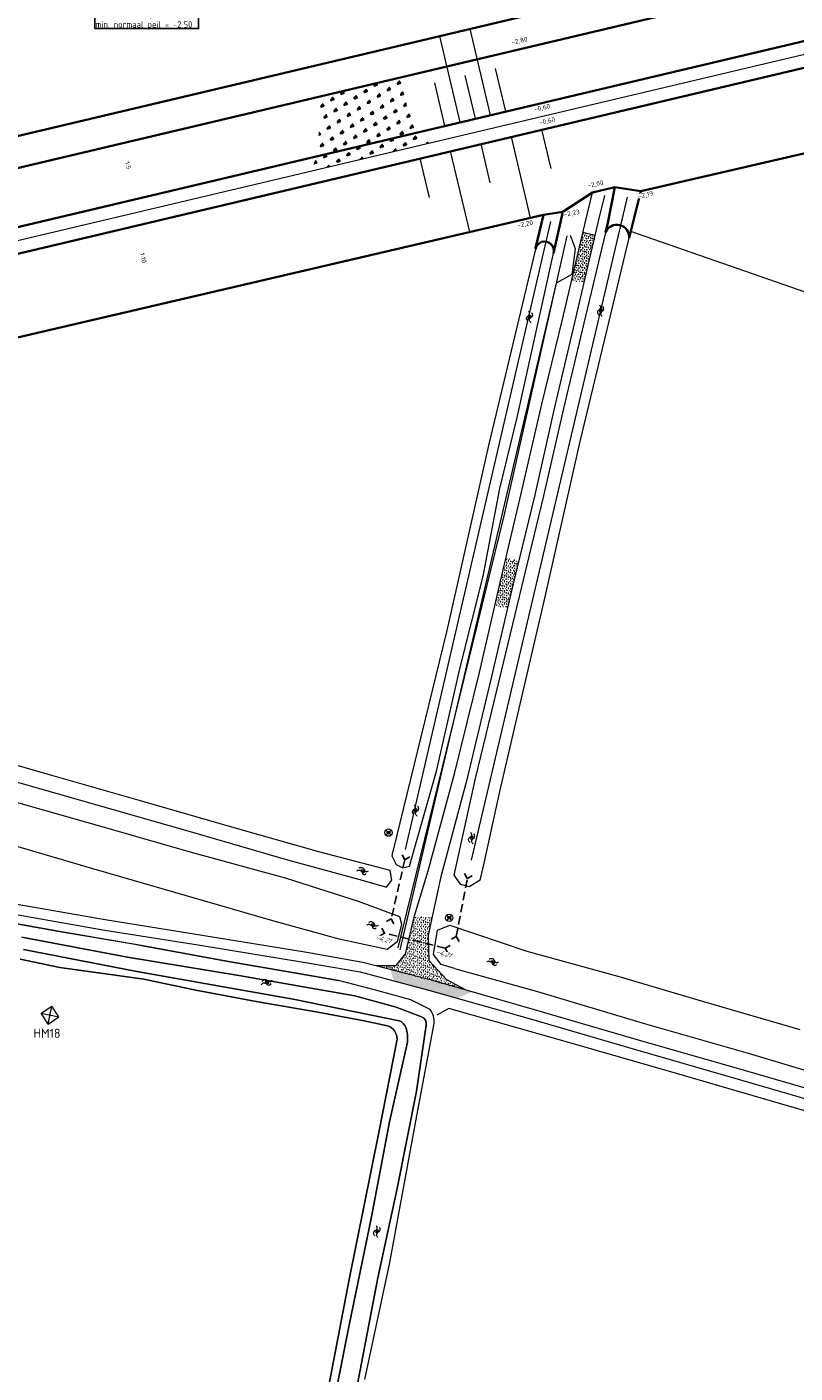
# Model space of a CAD drawing. Header units: metres. Extents: x 239845 to 242720, y 580286 to 584200.
# Tile 23 of 113: x 240391 to 240538, y 582402 to 582661. Entities that reach past the tile are written whole.
import ezdxf
from ezdxf.lldxf.tags import DXFTag

# ---------------------------------------------------------------- set-up
doc = ezdxf.new("R2010")
doc.units = ezdxf.units.M
doc.linetypes.add('HIDDEN', pattern=[9.524999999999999, 6.35, -3.175])
for name, color, linetype, lineweight in [('B-WA-GW-WATERGANG_SLOOT_BODEM-G', 5, 'Continuous', 0), ('B-WA-GW-WATERGANG_SLOOT_INSTEEK-G', 3, 'Continuous', 0), ('B-WE-GR-GROENVOORZIENING-GV', 80, 'Continuous', 18), ('B-WE-OG-TERREIN_ERF-GV', 7, 'Continuous', 18), ('B-WE-OG-WATER_SLOOT-GV', 120, 'Continuous', 18), ('B-WE-WH-DUIKER-G', 251, 'HIDDEN', 25), ('N-WE-GK-BESCHOEIING_TYPE_5-G', 130, 'Continuous', 35), ('N-WE-GW-GRONDWERK-G', 3, 'Continuous', 35), ('N-WE-GW-GRONDWERK_BODEM_MEER-G', 150, 'Continuous', 35), ('N-WE-GW-SCHEIDING_GRONDSOORTEN-G', 4, 'Continuous', 18), ('N-WE-GW-TALUDARCERING_KORT-G', 90, 'Continuous', 18), ('N-WE-GW-TALUDARCERING_LANG-G', 60, 'Continuous', 13), ('N-WE-VH-VERHARDING_FUNDERING-A', 7, 'Continuous', 18), ('N-XX-AL-HOOGTELABEL-T25-M', 7, 'Continuous', 25), ('X-XX-AL-T25', 7, 'Continuous', 25), ('X-XX-AL-T35-HM-T35', 2, 'Continuous', 25)]:
    doc.layers.add(name, color=color, linetype=linetype, lineweight=lineweight)
for name, color, linetype, lineweight, true_color in [('B-WA-VH-VERHARDING-G', 7, 'Continuous', 0, 0xa52a2a), ('B-WA-VH-VERHARDING_BETON-G', 9, 'Continuous', 18, 0x808080), ('B-WE-IE-TERREINAFSCHEIDING_KUNSTMATIG_RASTERHEKWERK-G', 9, 'IE-TERREINAFSCHEIDING-KUNSTMATIG-OPEN', 18, 0x808080), ('B-WE-KL-DATA_KPN-G', 3, 'KL-DATA-KPN', 13, 0x00ff00), ('B-WE-KL_ET-LS-G', 190, 'KL-ELEC-LS', 13, 0x7f00ff), ('B-WE-OG-TOPOGRAFIE-S', 9, 'Continuous', 9, 0x808080), ('B-WE-OG-TOPOGRAFIE-S @ 0.2', 9, 'Continuous', 9, 0x808080), ('B-WE-OG-TOPOGRAFIE-S @ 0.5', 9, 'Continuous', 9, 0x808080), ('B-WE-VH-VERHARDING_BETON-A', 7, 'Continuous', 18, 0x656565), ('B-WE-VH-VERHARDING_BETON_ONGEWAPEND-G', 7, 'Continuous', 13, 0xc0c0c0), ('B-WE-VW-VERKEERSTEKEN_OVERIG-S', 9, 'Continuous', 18, 0x808080), ('B-WE-VW-VERKEERSTEKEN_OVERIG-S @ 0.2', 9, 'Continuous', 18, 0x808080), ('B-WE-VW-VERKEERSTEKEN_OVERIG-S @ 0.5', 9, 'Continuous', 18, 0x808080), ('GBKN', 9, 'Continuous', 0, 0x808080), ('X-XX-AL-T18-BOB', 9, 'Continuous', 18, 0x808080)]:
    doc.layers.add(name, color=color, linetype=linetype, lineweight=lineweight, true_color=true_color)
doc.styles.add('NLCS-ISO-ANNOTATIVE-T25', font='NLCS-ISO.ttf', dxfattribs={"height": 2.5})
doc.styles.add('NLCS-ISO-ANNOTATIVE-T25-BOB', font='NLCS-ISO.ttf', dxfattribs={"oblique": 30, "height": 2.5})
doc.styles.add('NLCS-ISO-M1000-T25', font='NLCS-ISO.ttf', dxfattribs={"height": 2.5})
doc.styles.add('NLCS-ISO-T25', font='NLCS-ISO.ttf', dxfattribs={"height": 2.5})
doc.linetypes.add('IE-TERREINAFSCHEIDING-KUNSTMATIG-OPEN', pattern='A,7,-1.5,[67,NLCS.shx,S=0.75,R=0,X=0,Y=0],-1.5', length=10)
tags = doc.linetypes.add('KL-DATA-KPN', pattern='A,10,-3.5,["KPN",NLCS-ISO-T25,S=2.5,R=0,X=0,Y=-2.575],-18.5,20,-3.5,["D",NLCS-ISO-T25,S=2.5,R=0,X=0,Y=-2.575],-8.5,10', length=74).pattern_tags.tags
tags[19] = DXFTag(74, 10)
tags[6] = DXFTag(74, 10)
tags = doc.linetypes.add('KL-ELEC-LS', pattern='A,10,-7.5,[6,N381 K&L.SHX,S=2,R=0,X=0,Y=0],-7.5,20,-3.5,["L",NLCS-ISO-T25,S=2.5,R=0,X=0,Y=-2.575],-8.5,10', length=67).pattern_tags.tags
tags[18] = DXFTag(74, 10)

# ---------------------------------------------------------------- blocks, each defined once
blk = doc.blocks.new('SOG-TOPOGRAFIE_WATER-SO')
at = {"flags": 128}
for points in [[(-1.912067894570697, 0.4603085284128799), (-1.824502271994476, 0.5985739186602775, -0.5388311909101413), (0.1837699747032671, 0.6342924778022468, 0.6051675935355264), (1.859057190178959, 0.83247287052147, -4.03570463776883)], [(-2.279607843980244, -0.8082764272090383), (-2.192042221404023, -0.6700110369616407, -0.5388311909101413), (-0.1837699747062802, -0.6342924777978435, 0.6051675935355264), (1.491517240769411, -0.4361120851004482, -4.03570463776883)]]:
    blk.add_lwpolyline(points, format="xyb", dxfattribs=at)
blk = doc.blocks.new('*U76')
at = {"layer": 'B-WE-OG-TOPOGRAFIE-S @ 0.2', "xscale": 0.2, "yscale": 0.2, "zscale": 0.2, "rotation": 81.45561463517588}
blk.add_blockref('SOG-TOPOGRAFIE_WATER-SO', (240501.0280492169, 582606.1866327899), dxfattribs=at)
at = {"layer": 'B-WE-OG-TOPOGRAFIE-S @ 0.5', "xscale": 0.5, "yscale": 0.5, "zscale": 0.5, "rotation": 81.45561463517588}
blk.add_blockref('SOG-TOPOGRAFIE_WATER-SO', (240501.0280492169, 582606.1866327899), dxfattribs=at)
blk = doc.blocks.new('*U77')
at = {"layer": 'B-WE-OG-TOPOGRAFIE-S @ 0.2', "xscale": 0.2, "yscale": 0.2, "zscale": 0.2, "rotation": 81.45561463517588}
blk.add_blockref('SOG-TOPOGRAFIE_WATER-SO', (240487.3618848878, 582604.9885508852), dxfattribs=at)
at = {"layer": 'B-WE-OG-TOPOGRAFIE-S @ 0.5', "xscale": 0.5, "yscale": 0.5, "zscale": 0.5, "rotation": 81.45561463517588}
blk.add_blockref('SOG-TOPOGRAFIE_WATER-SO', (240487.3618848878, 582604.9885508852), dxfattribs=at)
blk = doc.blocks.new('*U78')
at = {"layer": 'B-WE-OG-TOPOGRAFIE-S @ 0.2', "xscale": 0.2, "yscale": 0.2, "zscale": 0.2, "rotation": 81.45561463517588}
blk.add_blockref('SOG-TOPOGRAFIE_WATER-SO', (240476.2514091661, 582504.9013291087), dxfattribs=at)
at = {"layer": 'B-WE-OG-TOPOGRAFIE-S @ 0.5', "xscale": 0.5, "yscale": 0.5, "zscale": 0.5, "rotation": 81.45561463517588}
blk.add_blockref('SOG-TOPOGRAFIE_WATER-SO', (240476.2514091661, 582504.9013291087), dxfattribs=at)
blk = doc.blocks.new('*U79')
at = {"layer": 'B-WE-OG-TOPOGRAFIE-S @ 0.2', "xscale": 0.2, "yscale": 0.2, "zscale": 0.2, "rotation": 81.45561463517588}
blk.add_blockref('SOG-TOPOGRAFIE_WATER-SO', (240465.4674893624, 582510.2077310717), dxfattribs=at)
at = {"layer": 'B-WE-OG-TOPOGRAFIE-S @ 0.5', "xscale": 0.5, "yscale": 0.5, "zscale": 0.5, "rotation": 81.45561463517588}
blk.add_blockref('SOG-TOPOGRAFIE_WATER-SO', (240465.4674893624, 582510.2077310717), dxfattribs=at)
blk = doc.blocks.new('*U80')
at = {"layer": 'B-WE-OG-TOPOGRAFIE-S @ 0.2', "xscale": 0.2, "yscale": 0.2, "zscale": 0.2, "rotation": 338.5723273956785}
blk.add_blockref('SOG-TOPOGRAFIE_WATER-SO', (240457.2587477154, 582488.0443248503), dxfattribs=at)
at = {"layer": 'B-WE-OG-TOPOGRAFIE-S @ 0.5', "xscale": 0.5, "yscale": 0.5, "zscale": 0.5, "rotation": 338.5723273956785}
blk.add_blockref('SOG-TOPOGRAFIE_WATER-SO', (240457.2587477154, 582488.0443248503), dxfattribs=at)
blk = doc.blocks.new('*U82')
at = {"layer": 'B-WE-OG-TOPOGRAFIE-S @ 0.2', "xscale": 0.2, "yscale": 0.2, "zscale": 0.2, "rotation": 338.5723273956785}
blk.add_blockref('SOG-TOPOGRAFIE_WATER-SO', (240480.3433202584, 582480.9737973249), dxfattribs=at)
at = {"layer": 'B-WE-OG-TOPOGRAFIE-S @ 0.5', "xscale": 0.5, "yscale": 0.5, "zscale": 0.5, "rotation": 338.5723273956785}
blk.add_blockref('SOG-TOPOGRAFIE_WATER-SO', (240480.3433202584, 582480.9737973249), dxfattribs=at)
blk = doc.blocks.new('*U134')
at = {"layer": 'B-WE-OG-TOPOGRAFIE-S @ 0.2', "xscale": 0.2, "yscale": 0.2, "zscale": 0.2, "rotation": 76.60135591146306}
blk.add_blockref('SOG-TOPOGRAFIE_WATER-SO', (240458.0490580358, 582429.2972507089), dxfattribs=at)
at = {"layer": 'B-WE-OG-TOPOGRAFIE-S @ 0.5', "xscale": 0.5, "yscale": 0.5, "zscale": 0.5, "rotation": 76.60135591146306}
blk.add_blockref('SOG-TOPOGRAFIE_WATER-SO', (240458.0490580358, 582429.2972507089), dxfattribs=at)
blk = doc.blocks.new('*U138')
at = {"layer": 'B-WE-OG-TOPOGRAFIE-S @ 0.2', "xscale": 0.1999999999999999, "yscale": 0.1999999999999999, "zscale": 0.1999999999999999, "rotation": 1.353754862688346}
blk.add_blockref('SOG-TOPOGRAFIE_WATER-SO', (240436.9444810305, 582477.0638161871), dxfattribs=at)
at = {"layer": 'B-WE-OG-TOPOGRAFIE-S @ 0.5', "xscale": 0.4999999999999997, "yscale": 0.4999999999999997, "zscale": 0.4999999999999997, "rotation": 1.353754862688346}
blk.add_blockref('SOG-TOPOGRAFIE_WATER-SO', (240436.9444810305, 582477.0638161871), dxfattribs=at)
blk = doc.blocks.new('*U18')
at = {"flags": 128}
for points in [[(-1, 1), (1, -1)], [(-1, -1), (1, 1)]]:
    blk.add_lwpolyline(points, dxfattribs=at)
blk.add_circle((0, 0), 1.414213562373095)
blk = doc.blocks.new('*U158')
at = {"layer": 'B-WE-VW-VERKEERSTEKEN_OVERIG-S @ 0.2', "xscale": 0.2, "yscale": 0.2, "zscale": 0.2}
blk.add_blockref('*U18', (240460.2197887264, 582505.8440469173), dxfattribs=at)
at = {"layer": 'B-WE-VW-VERKEERSTEKEN_OVERIG-S @ 0.5', "xscale": 0.5, "yscale": 0.5, "zscale": 0.5}
blk.add_blockref('*U18', (240460.2197887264, 582505.8440469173), dxfattribs=at)
blk = doc.blocks.new('*U159')
at = {"layer": 'B-WE-VW-VERKEERSTEKEN_OVERIG-S @ 0.2', "xscale": 0.2, "yscale": 0.2, "zscale": 0.2}
blk.add_blockref('*U18', (240471.8920642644, 582489.4851190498), dxfattribs=at)
at = {"layer": 'B-WE-VW-VERKEERSTEKEN_OVERIG-S @ 0.5', "xscale": 0.5, "yscale": 0.5, "zscale": 0.5}
blk.add_blockref('*U18', (240471.8920642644, 582489.4851190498), dxfattribs=at)
blk = doc.blocks.new('*U166')
at = {"layer": 'B-WE-OG-TOPOGRAFIE-S @ 0.2', "xscale": 0.2, "yscale": 0.2, "zscale": 0.2, "rotation": 338.5723273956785}
blk.add_blockref('SOG-TOPOGRAFIE_WATER-SO', (240455.33919913, 582498.4439116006), dxfattribs=at)
at = {"layer": 'B-WE-OG-TOPOGRAFIE-S @ 0.5', "xscale": 0.5, "yscale": 0.5, "zscale": 0.5, "rotation": 338.5723273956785}
blk.add_blockref('SOG-TOPOGRAFIE_WATER-SO', (240455.33919913, 582498.4439116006), dxfattribs=at)

msp = doc.modelspace()

# ---------------------------------------------------------------- hatches: boundary and pattern name
at = {"layer": 'B-WE-VH-VERHARDING_BETON-A'}
h = msp.add_hatch(dxfattribs=at)
h.set_pattern_fill('AVH-BETON', color=256, scale=0.5, pattern_type=2)
h.set_pattern_definition([(45, (240497.8525531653, 582618.51598006), (0, 1.060660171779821), [0.03535534, -0.512652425, 0, -0.512652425]), (45, (240497.9102956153, 582618.492062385), (0, 1.060660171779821), [0.03535534, -0.512652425, 0, -0.512652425]), (337.5000000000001, (240497.8775531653, 582618.54098006), (-6.151367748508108e-10, -1.06066017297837), [0.0625, -0.374647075, 0, -0.37397075]), (337.5000000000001, (240497.8525531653, 582618.51598006), (-6.151367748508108e-10, -1.06066017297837), [0.0625, -0.374647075, 0, -0.37397075]), (59.99999999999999, (240497.6025531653, 582618.26598006), (-0.4999999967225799, 0.8660254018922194), [0.046875, -0.4765625, 0, -0.4765625]), (120, (240497.6025531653, 582618.26598006), (-0.99999999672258, 1.892219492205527e-09), [0.04687499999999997, -0.4765624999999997, 0, -0.4765624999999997]), (0, (240497.5791156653, 582618.3065749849), (0.5, 0.8660254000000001), [0.046875, -0.4765625, 0, -0.4765625])])
h.paths.add_polyline_path([(240497.5669466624, 582621.1555597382), (240496.3058775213, 582616.0663669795), (240495.3060621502, 582612.0279826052), (240497.729258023, 582611.463251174), (240499.9561971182, 582620.5713881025)])
h = msp.add_hatch(dxfattribs=at)
h.set_pattern_fill('AVH-BETON', color=256, scale=0.5, pattern_type=2)
h.set_pattern_definition([(45, (240483.2322034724, 582556.0297262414), (0, 1.060660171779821), [0.03535534, -0.512652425, 0, -0.512652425]), (45, (240483.2899459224, 582556.0058085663), (0, 1.060660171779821), [0.03535534, -0.512652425, 0, -0.512652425]), (337.5000000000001, (240483.2572034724, 582556.0547262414), (-6.151367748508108e-10, -1.06066017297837), [0.0625, -0.374647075, 0, -0.37397075]), (337.5000000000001, (240483.2322034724, 582556.0297262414), (-6.151367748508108e-10, -1.06066017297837), [0.0625, -0.374647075, 0, -0.37397075]), (59.99999999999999, (240482.9822034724, 582555.7797262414), (-0.4999999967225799, 0.8660254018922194), [0.046875, -0.4765625, 0, -0.4765625]), (120, (240482.9822034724, 582555.7797262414), (-0.99999999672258, 1.892219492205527e-09), [0.04687499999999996, -0.4765624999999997, 0, -0.4765624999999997]), (0, (240482.9587659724, 582555.8203211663), (0.5, 0.8660254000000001), [0.046875, -0.4765625, 0, -0.4765625])])
h.paths.add_polyline_path([(240482.9465969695, 582558.6693059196), (240481.6855278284, 582553.5801131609), (240480.6857124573, 582549.5417287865), (240483.1089083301, 582548.9769973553), (240485.3358474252, 582558.0851342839)])
at = {"layer": 'B-WE-VH-VERHARDING_BETON_ONGEWAPEND-G'}
msp.add_hatch(color=256, dxfattribs=at).paths.add_polyline_path([(240461.2359248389, 582477.3757015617), (240473.4004276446, 582474.0349045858), (240476.3830987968, 582475.273138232), (240460.5601461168, 582479.6003125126)])
at = {"layer": 'N-WE-VH-VERHARDING_FUNDERING-A'}
h = msp.add_hatch(dxfattribs=at)
h.set_pattern_fill('AVH-FUNDERING_GRANULAAT_KLEIKORR', color=256, scale=0.5, pattern_type=2)
h.set_pattern_definition([(36.9396, (240459.0359197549, 582645.0506638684), (20.55299294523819, 15.66897723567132), [0.04961149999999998, -28.07291599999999]), (95.59059999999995, (240459.0755697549, 582645.0804638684), (-0.5408988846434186, 9.704354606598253), [0.04993549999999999, -11.8290375]), (148.123, (240459.070719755, 582645.1301638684), (-8.238876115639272, 4.77670095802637), [0.039, -16.3731315]), (196.613, (240459.0375697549, 582645.1507638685), (-8.314275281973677, -2.809505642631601), [0.043321, -15.301267]), (257.2216, (240458.9960697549, 582645.1383638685), (0.6917955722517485, 5.468125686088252), [0.056566, -8.9855175]), (328.123, (240458.983569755, 582645.0832138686), (-5.698038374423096, 3.890504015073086), [0.0616505, -16.3504795]), (0.542, (240458.8859197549, 582645.3006638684), (11.47146144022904, -0.1949014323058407), [0.067682, -15.86981]), (57.2271, (240458.9536197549, 582645.3013138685), (7.773386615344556, 12.51382932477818), [0.074191, -20.257964]), (79.3297, (240458.9937697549, 582645.3636638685), (1.999946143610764, 8.818134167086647), [0.052381, -14.4852495]), (136.421, (240459.0034697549, 582645.4151638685), (-2.540830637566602, 0.8862178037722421), [0.07326299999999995, -4.284922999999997]), (182.598, (240458.950369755, 582645.4656638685), (-4.465315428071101, -0.3456846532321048), [0.064885, -33.7679295]), (222.5865, (240458.885569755, 582645.4627138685), (7.08159478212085, 7.045702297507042), [0.0781805, -12.1539265]), (269.4301, (240458.828019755, 582645.4098138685), (0.6918022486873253, 5.468125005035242), [0.063572, -7.5230435]), (322.095, (240458.827369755, 582645.3462638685), (-5.698025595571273, 3.890522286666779), [0.0742015, -11.1487065]), (6.96, (240459.0359197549, 582645.4506638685), (-19.7857293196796, -2.614757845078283), [0.0728645, -24.358211]), (44.8544, (240459.108269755, 582645.4595138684), (5.157113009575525, 5.813802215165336), [0.072253, -9.917286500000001]), (89.4301, (240459.159469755, 582645.5104638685), (0.6918022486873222, 5.468125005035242), [0.059125, -7.5274905]), (133.74, (240459.160069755, 582645.5695638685), (-13.24496724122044, 14.13552086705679), [0.069954, -23.653556]), (188.424, (240459.111669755, 582645.6201138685), (-10.85512319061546, -1.923219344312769), [0.07335849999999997, -15.4141755]), (230.1133, (240459.0391197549, 582645.6093638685), (8.389743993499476, 10.39570592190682), [0.07033549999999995, -21.05466099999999]), (275.5906, (240458.994019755, 582645.5554138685), (-0.5408988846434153, 9.704354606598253), [0.05545549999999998, -11.82351649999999]), (306.378, (240458.999419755, 582645.5002138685), (-3.157190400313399, 3.004317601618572), [0.061537, -6.300768]), (8.424000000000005, (240459.1359197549, 582645.1506638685), (-10.85512319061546, -1.92321934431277), [0.1210325, -15.3665015]), (42.5865, (240459.255669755, 582645.1684138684), (7.081594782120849, 7.045702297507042), [0.09748, -12.1347775]), (91.54189999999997, (240459.3274197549, 582645.2343638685), (0.07545939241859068, 7.58624032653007), [0.109746, -17.18711249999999]), (136.421, (240459.3244697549, 582645.3440638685), (-2.540830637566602, 0.8862178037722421), [0.1183675, -4.239817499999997]), (188.424, (240459.238719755, 582645.4256638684), (-10.85512319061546, -1.923219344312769), [0.120206, -15.3673285]), (224.8544, (240459.119819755, 582645.4080638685), (5.157113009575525, 5.813802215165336), [0.09499099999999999, -9.894549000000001]), (275.5906, (240459.0524697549, 582645.3410638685), (-0.5408988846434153, 9.704354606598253), [0.1329244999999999, -11.74604799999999]), (320.509, (240459.0654197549, 582645.2087638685), (-8.855237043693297, 6.894812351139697), [0.09135750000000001, -15.474349]), (21.54, (240458.7859197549, 582645.0006638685), (-8.314274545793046, -2.809507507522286), [0.1112645, -10.896238]), (77.2216, (240458.889419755, 582645.0415138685), (0.6917955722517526, 5.468125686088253), [0.108735, -8.9333485]), (101.949, (240458.9134697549, 582645.1475638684), (-5.471600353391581, 26.64928344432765), [0.08964999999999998, -29.3148785]), (164.402, (240458.8949197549, 582645.2352638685), (-24.79192793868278, 6.744183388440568), [0.1320085, -28.2458465]), (193.868, (240458.767769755, 582645.2707638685), (-4.465318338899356, -0.3456481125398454), [0.105875, -6.475789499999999]), (259.3296999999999, (240458.664969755, 582645.2453638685), (1.999945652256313, 8.818134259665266), [0.1104775, -14.427153]), (291.526, (240458.6445197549, 582645.1368138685), (-8.087822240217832, 19.94929604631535), [0.08885149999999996, -23.63314449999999]), (333.818, (240458.677119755, 582645.0541638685), (-10.77963464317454, 5.663049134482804), [0.1212475, -14.722194])])
edge = h.paths.add_edge_path()
edge.add_line((240462.8209280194, 582650.9732254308), (240445.4190023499, 582646.8515020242))
edge.add_arc((240429.4518272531, 582639.9307042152), 17.40253208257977, -23.767612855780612, 23.43379397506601, ccw=False)
edge.add_line((240445.3784093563, 582632.9169958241), (240467.9706381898, 582638.2680655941))
edge.add_arc((240482.3028805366, 582651.4735031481), 19.48837478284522, 181.4709769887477, 222.6568409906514, ccw=False)

# ---------------------------------------------------------------- linework, layer by layer
at = {"layer": 'B-WA-GW-WATERGANG_SLOOT_INSTEEK-G'}
for points in [[(240488.4219015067, 582617.9260114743), (240479.418, 582580.183), (240471.415, 582544.669), (240464.447, 582516.09), (240461.026, 582502.22)], [(240460.9221202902, 582501.2539644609), (240461.6943074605, 582499.7532565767), (240462.9805463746, 582499.0626006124), (240464.2356436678, 582499.3943790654), (240469.4724400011, 582517.6481884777), (240473.9180857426, 582537.3385597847), (240478.411645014, 582555.1116538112), (240481.598408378, 582571.9787702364), (240484.9257125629, 582585.6093722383), (240489.190930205, 582604.9568718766), (240491.9809414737, 582617.4096076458)], [(240450.7580697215, 582485.4094704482), (240438.0137549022, 582488.907290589), (240422.0993057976, 582493.5005426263), (240403.2342419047, 582498.9843613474), (240387.56909065, 582503.5527199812), (240372.3861684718, 582507.9305619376), (240357.1766751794, 582512.3021909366), (240342.5694907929, 582516.7108491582), (240325.8572755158, 582521.1910926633), (240306.3404414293, 582526.5258328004), (240291.6433283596, 582530.7522125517), (240281.7746385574, 582533.5018267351), (240277.818964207, 582534.0309308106), (240274.8370203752, 582533.6063994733), (240272.8037762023, 582532.7797552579), (240271.4708920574, 582531.3737153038), (240269.9317180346, 582529.0427889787), (240265.3552616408, 582517.0288310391)], [(240388.7341701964, 582515.5845110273), (240406.902766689, 582510.4141197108), (240423.260257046, 582505.7308266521), (240440.8113619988, 582500.6335928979), (240455.1746667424, 582496.7104272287), (240459.8206020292, 582495.3970094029), (240460.8964030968, 582496.7115308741), (240460.5581620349, 582498.5837824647), (240446.8552158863, 582502.1390923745), (240430.1709225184, 582506.9001430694), (240412.6142379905, 582511.9695066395), (240395.5715377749, 582516.7910007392), (240377.0667404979, 582522.1601955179)], [(240472.8915879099, 582479.7250863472), (240488.8543653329, 582475.330358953), (240509.1308343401, 582469.2341940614), (240529.2624408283, 582463.4989994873), (240548.2671183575, 582457.7829631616), (240566.8612566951, 582452.329429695), (240576.5245813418, 582449.5229986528)]]:
    msp.add_lwpolyline(points, dxfattribs=at)
at = {"layer": 'B-WE-IE-TERREINAFSCHEIDING_KUNSTMATIG_RASTERHEKWERK-G', "flags": 128}
msp.add_lwpolyline([(240578.5082079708, 582440.838693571), (240557.715879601, 582447.3715714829), (240535.2995391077, 582453.8214599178), (240515.5064997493, 582459.5715021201), (240494.5867325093, 582465.5646589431), (240471.7966956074, 582472.0750695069), (240469.4815059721, 582470.7541274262)], dxfattribs=at)
at = {"layer": 'B-WE-KL-DATA_KPN-G', "ltscale": 0.15, "flags": 128}
msp.add_lwpolyline([(240462.0748, 582483.6872), (240482.4122, 582566.7038), (240494.5489171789, 582620.4521189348)], dxfattribs=at)
at = {"layer": 'B-WE-KL_ET-LS-G', "ltscale": 0.15, "flags": 128}
msp.add_lwpolyline([(240819.1462, 582534.6974), (240817.4792, 582533.0304), (240812.4782, 582522.0282), (240810.8112, 582511.3594), (240672.7836, 582560.0358), (240632.4422, 582574.7054), (240631.1086, 582578.0394), (240506.7303833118, 582621.3414458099)], dxfattribs=at)
at = {"layer": 'B-WE-WH-DUIKER-G', "ltscale": 0.25}
for points in [[(240463.3461362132, 582500.6448052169), (240462.8255764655, 582501.5891727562)], [(240463.3461362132, 582500.6448052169), (240464.2905037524, 582501.1653649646)], [(240475.3608191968, 582497.0219156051), (240474.8402594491, 582497.9662831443)], [(240475.3608191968, 582497.0219156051), (240476.305186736, 582497.5424753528)], [(240460.7592621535, 582489.2856422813), (240459.8148946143, 582488.7650825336)], [(240460.7592621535, 582489.2856422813), (240461.2798219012, 582488.341274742)], [(240459.4805646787, 582486.5292475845), (240458.5361971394, 582486.0086878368)], [(240459.4805646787, 582486.5292475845), (240458.960004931, 582487.4736151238)], [(240471.1262559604, 582483.6347917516), (240472.0706234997, 582484.1553514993)], [(240471.1262559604, 582483.6347917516), (240471.6468157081, 582482.6904242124)], [(240473.2492869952, 582485.8802356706), (240472.3049194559, 582485.3596759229)], [(240473.2492869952, 582485.8802356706), (240473.7698467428, 582484.9358681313)]]:
    msp.add_lwpolyline(points, dxfattribs=at)
at = {"layer": 'B-WE-WH-DUIKER-G', "ltscale": 0.25, "flags": 128}
for points in [[(240463.3461362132, 582500.6448052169), (240460.7592621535, 582489.2856422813)], [(240473.2492869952, 582485.8802356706), (240475.3608191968, 582497.0219156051)], [(240471.1262559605, 582483.6347917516), (240459.4805646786, 582486.5292475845)]]:
    msp.add_lwpolyline(points, dxfattribs=at)
at = {"layer": 'GBKN', "flags": 128}
for points in [[(240497.5659125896, 582621.155812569), (240499.9097698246, 582620.5827395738)], [(240460.9221202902, 582501.2539644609), (240461.026, 582502.22)], [(240383.399, 582489.289), (240397.822, 582486.743)], [(240397.822, 582486.743), (240411.183, 582484.462)], [(240411.183, 582484.462), (240413.142, 582484.128)], [(240413.142, 582484.128), (240429.129, 582481.132)], [(240389.526, 582481.528), (240397.116, 582479.943)], [(240429.129, 582481.132), (240442.473, 582478.851)], [(240397.116, 582479.943), (240403.076, 582479.126)], [(240403.076, 582479.126), (240405.467, 582478.7980000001)], [(240405.467, 582478.7980000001), (240413.235, 582477.676)], [(240442.473, 582478.851), (240450.608, 582477.416)], [(240413.235, 582477.676), (240423.227, 582475.554)], [(240423.227, 582475.554), (240434.791, 582473.4130000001)], [(240434.791, 582473.4130000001), (240446.668, 582471.366)], [(240393.5421143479, 582471.1349144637), (240395.5951022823, 582472.4850650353)], [(240394.8922649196, 582469.0819265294), (240393.5421143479, 582471.1349144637)], [(240393.5421175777, 582471.1349121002), (240396.9452496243, 582470.4320794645)], [(240394.8922649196, 582469.0819265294), (240396.9452528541, 582470.4320771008)], [(240394.8922672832, 582469.0819297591), (240395.5950999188, 582472.4850618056)], [(240396.9452528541, 582470.4320771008), (240395.5951022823, 582472.4850650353)], [(240446.668, 582471.366), (240455.559, 582469.684)]]:
    msp.add_lwpolyline(points, dxfattribs=at)
at = {"layer": 'N-WE-GK-BESCHOEIING_TYPE_5-G', "flags": 128}
msp.add_lwpolyline([(240298.7639630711, 582612.1461858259), (240298.8292787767, 582612.1310747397), (240693.2935788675, 582705.5616967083)], dxfattribs=at)
at = {"layer": 'N-WE-GW-GRONDWERK-G', "flags": 128}
for points in [[(240301.3060769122, 582601.4133753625), (240662.2440472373, 582686.9031371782)], [(240282.1170301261, 582591.7300280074), (240660.7163651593, 582681.4029625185)], [(240641.8524071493, 582659.8756735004), (240508.6577398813, 582629.0472919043)], [(240493.7026234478, 582625.094039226), (240499.4270680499, 582628.8135340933), (240502.0648965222, 582629.4383154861), (240503.6661790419, 582629.8175863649)], [(240503.6661790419, 582629.8175863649), (240502.3682332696, 582623.0043457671), (240501.9230506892, 582621.1492322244)], [(240508.6577398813, 582629.0472919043), (240503.6661790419, 582629.8175863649)], [(240506.413193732, 582620.0732766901), (240508.6577398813, 582629.0472919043)], [(240489.9898249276, 582624.5229465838), (240319.2456457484, 582584.6980295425)], [(240489.9898249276, 582624.5229465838), (240488.4633106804, 582618.0995925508)], [(240489.9898249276, 582624.5229465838), (240493.7026234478, 582625.094039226)], [(240491.9317380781, 582617.1392506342), (240493.7026234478, 582625.094039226)]]:
    msp.add_lwpolyline(points, dxfattribs=at)
for points in [[(240501.9230506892, 582621.1492322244, -0.8663151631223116), (240506.413193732, 582620.0732766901)], [(240488.4219015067, 582617.9260114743, -1.036594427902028), (240491.9317380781, 582617.1392506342)]]:
    msp.add_lwpolyline(points, format="xyb", dxfattribs=at)
at = {"layer": 'N-WE-GW-GRONDWERK_BODEM_MEER-G', "flags": 128}
msp.add_lwpolyline([(240297.4464122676, 582617.9695403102), (240693.1988728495, 582711.705268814), (240704.5650128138, 582714.397389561)], dxfattribs=at)
at = {"layer": 'N-WE-GW-SCHEIDING_GRONDSOORTEN-G', "flags": 128}
msp.add_lwpolyline([(240682.5635733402, 582689.0953556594), (240662.8317655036, 582684.4217893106), (240301.8937951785, 582598.932027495)], dxfattribs=at)
at = {"layer": 'N-WE-GW-TALUDARCERING_KORT-G'}
for points in [[(240480.7152506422, 582652.6424070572), (240482.67431153, 582644.371247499)], [(240469.0383195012, 582649.8766740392), (240470.997380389, 582641.605514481)], [(240474.8767850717, 582651.2595405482), (240476.8358459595, 582642.98838099)], [(240491.4398445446, 582633.3960285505), (240489.665165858, 582640.8887260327)], [(240479.7629134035, 582630.6302955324), (240477.988234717, 582638.1229930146)], [(240468.0859822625, 582627.8645625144), (240466.3113035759, 582635.3572599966)]]:
    msp.add_lwpolyline(points, dxfattribs=at)
at = {"layer": 'N-WE-GW-TALUDARCERING_LANG-G'}
for points in [[(240475.8369569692, 582660.2221333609), (240479.7550787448, 582643.6798142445)], [(240469.9984913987, 582658.8392668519), (240473.9166131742, 582642.2969477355)], [(240487.5123377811, 582623.9450895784), (240483.8267002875, 582639.5058595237)], [(240475.8259417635, 582621.2193172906), (240472.1497691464, 582636.7401265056)]]:
    msp.add_lwpolyline(points, dxfattribs=at)

# ---------------------------------------------------------------- block references
at = {"layer": 'B-WE-OG-TOPOGRAFIE-S'}
for name in ['*U77', '*U76', '*U79', '*U78', '*U166', '*U80', '*U82', '*U138', '*U134']:
    msp.add_blockref(name, (0, 0), dxfattribs=at)
at = {"layer": 'B-WE-VW-VERKEERSTEKEN_OVERIG-S'}
for name in ['*U158', '*U159']:
    msp.add_blockref(name, (0, 0), dxfattribs=at)

# ---------------------------------------------------------------- next in the draw order: texts
at = {"layer": 'N-XX-AL-HOOGTELABEL-T25-M', "char_height": 0.9, "attachment_point": 1, "style": 'NLCS-ISO-M1000-T25', "bg_fill": 3, "box_fill_scale": 1, "bg_fill_color": 256, "bg_fill_transparency": 0}
for s, insert, rotation in [('-2,80', (240483.7333952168, 582658.0500007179), 12.638590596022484), ('-0,60', (240489.0591596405, 582642.6515131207), 12.638590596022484), ('1:5', (240410.4438566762, 582634.8760690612), 285.0275752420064), ('-2,00', (240498.3749358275, 582630.578246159), 11.452940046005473), ('-2,19', (240508.044375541, 582628.5171778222), 11.452940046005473), ('-2,20', (240484.8480344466, 582622.9008667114), 11.452940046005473), ('-2,23', (240493.7989441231, 582624.9715465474), 11.452940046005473), ('1:10', (240413.3111624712, 582617.3270841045), 284.1417042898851)]:
    msp.add_mtext_dynamic_manual_height_columns(s, width=2.607198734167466, gutter_width=6.249999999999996, heights=[0], dxfattribs=dict(at, insert=insert, rotation=rotation))
at = {"layer": 'X-XX-AL-T18-BOB', "ltscale": 0.5, "char_height": 0.8999999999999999, "width": 3.232078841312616, "attachment_point": 5, "rotation": 344.4542348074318, "style": 'NLCS-ISO-ANNOTATIVE-T25-BOB', "bg_fill": 3, "box_fill_scale": 1, "bg_fill_color": 256, "bg_fill_transparency": 0}
for insert in [(240459.1316626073, 582485.32292148), (240470.7155366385, 582482.545189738)]:
    msp.add_mtext('-4,21', dxfattribs=dict(at, insert=insert))
at = {"layer": 'X-XX-AL-T25', "insert": (240403.9807212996, 582663.7880090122), "char_height": 1.249999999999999, "width": 19.58389001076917, "attachment_point": 1, "style": 'NLCS-ISO-ANNOTATIVE-T25', "bg_fill": 19, "box_fill_scale": 1.125, "bg_fill_color": 256, "bg_fill_transparency": 0}
msp.add_mtext('max. normaal peil = -2,20\\Pmin. normaal peil = -2,50', dxfattribs=at)
at = {"layer": 'X-XX-AL-T35-HM-T35', "insert": (240392.0712422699, 582468.1780858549), "char_height": 1.75, "width": 1.874999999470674, "attachment_point": 1, "style": 'NLCS-ISO-ANNOTATIVE-T25', "bg_fill": 3, "box_fill_scale": 1, "bg_fill_color": 256, "bg_fill_transparency": 0}
msp.add_mtext('HM18', dxfattribs=at)

# ---------------------------------------------------------------- next in the draw order: hatches: boundary and pattern name
at = {"layer": 'B-WE-VH-VERHARDING_BETON-A'}
h = msp.add_hatch(dxfattribs=at)
h.set_pattern_fill('AVH-BETON', color=256, scale=0.5, pattern_type=2)
h.set_pattern_definition([(45, (240466.1623897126, 582487.1306744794), (0, 1.060660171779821), [0.03535534, -0.512652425, 0, -0.512652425]), (45, (240466.2201321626, 582487.1067568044), (0, 1.060660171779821), [0.03535534, -0.512652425, 0, -0.512652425]), (337.5000000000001, (240466.1873897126, 582487.1556744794), (-6.151367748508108e-10, -1.06066017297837), [0.0625, -0.374647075, 0, -0.37397075]), (337.5000000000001, (240466.1623897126, 582487.1306744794), (-6.151367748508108e-10, -1.06066017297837), [0.0625, -0.374647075, 0, -0.37397075]), (59.99999999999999, (240465.9123897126, 582486.8806744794), (-0.4999999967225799, 0.8660254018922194), [0.046875, -0.4765625, 0, -0.4765625]), (120, (240465.9123897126, 582486.8806744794), (-0.99999999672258, 1.892219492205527e-09), [0.04687499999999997, -0.4765624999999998, 0, -0.4765624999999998]), (0, (240465.8889522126, 582486.9212694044), (0.5, 0.8660254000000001), [0.046875, -0.4765625, 0, -0.4765625])])
h.paths.add_polyline_path([(240465.2086589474, 582489.8798181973), (240463.4879523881, 582482.5636781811), (240461.6940121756, 582480.3468676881), (240457.823132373, 582480.3109597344), (240475.0388042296, 582475.6583584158), (240471.4164411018, 582477.600494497), (240468.064406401, 582481.2136270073), (240467.8758177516, 582486.1442378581), (240468.6045381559, 582489.4875686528)])

# ---------------------------------------------------------------- next in the draw order: linework, layer by layer
at = {"layer": 'B-WA-GW-WATERGANG_SLOOT_BODEM-G'}
for points in [[(240476.1561184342, 582500.565042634), (240506.1441285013, 582627.917435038)], [(240491.3340533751, 582623.2152557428), (240463.4329358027, 582502.630674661)]]:
    msp.add_lwpolyline(points, dxfattribs=at)
at = {"layer": 'B-WA-GW-WATERGANG_SLOOT_INSTEEK-G'}
for points in [[(240501.9230506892, 582621.1492322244), (240497.740372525, 582603.719657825), (240493.8040444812, 582587.3316639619), (240489.977748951, 582570.5320988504), (240485.749077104, 582553.0849533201), (240481.4114076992, 582534.991296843), (240476.8642385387, 582516.2680688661), (240472.7917174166, 582497.6576413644), (240473.9611756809, 582495.9672136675), (240475.6889286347, 582495.5261415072), (240477.8072608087, 582496.7721512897), (240477.917, 582496.941), (240478.59, 582500), (240481.613, 582513.745), (240490.276, 582551.156), (240497.042, 582580.991), (240502.585, 582604.096), (240506.413193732, 582620.0732766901)], [(240258.1270754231, 582520.0836483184), (240262.5432771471, 582532.2592658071), (240267.1779200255, 582540.7669308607), (240271.3158195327, 582543.7250389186), (240276.8495454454, 582543.716404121), (240293.5548702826, 582538.8878482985), (240309.1492866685, 582534.3801838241), (240322.0011717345, 582530.7216322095), (240334.9450716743, 582526.9231037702), (240349.5316413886, 582522.9264211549), (240368.5324336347, 582517.418621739), (240387.856930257, 582511.924549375), (240406.0711440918, 582506.7609466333), (240422.3165318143, 582502.0901324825), (240440.3566869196, 582497.1351116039), (240454.4054221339, 582492.6975486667), (240462.3662449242, 582489.7112653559), (240462.6934793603, 582488.2743927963), (240461.9110270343, 582484.8396049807), (240459.980641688, 582483.4274988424), (240450.7580697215, 582485.4094704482)], [(240472.8915879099, 582479.7250863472), (240470.3276232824, 582480.5205583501), (240468.8754330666, 582482.4573450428), (240469.6439399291, 582487.0972832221), (240471.9763265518, 582488.0392707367), (240486.8076940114, 582483.0741902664), (240504.2642667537, 582478.2851045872), (240520.6889597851, 582473.4007216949), (240539.2139639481, 582468.0362127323)]]:
    msp.add_lwpolyline(points, dxfattribs=at)
at = {"layer": 'B-WA-VH-VERHARDING-G'}
for points in [[(240457.823132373, 582480.3109597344), (240461.6940121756, 582480.3468676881), (240463.4879523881, 582482.5636781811), (240465.2086589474, 582489.8798181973), (240467.8583891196, 582498.4766609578), (240472.9778941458, 582517.368868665), (240477.6760548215, 582536.5810188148), (240481.7221504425, 582554.1449613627), (240485.765842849, 582571.2264881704), (240489.6754326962, 582588.1687079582), (240493.58032008, 582604.1274411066), (240498.1670329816, 582623.7240885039), (240499.4270737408, 582628.8135570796)], [(240475.0388042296, 582475.6583584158), (240471.4164411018, 582477.600494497), (240468.064406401, 582481.2136270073), (240467.8758177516, 582486.1442378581), (240470.3885426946, 582497.6724874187), (240475.458569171, 582516.5899179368), (240480.0761749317, 582535.8393143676), (240484.1310020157, 582553.35773604), (240488.3679136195, 582570.7569383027), (240492.1608480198, 582587.5721917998), (240496.0243683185, 582603.8194940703), (240500.5697784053, 582623.3233119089), (240501.7719593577, 582628.2402082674)]]:
    msp.add_lwpolyline(points, dxfattribs=at)
at = {"layer": 'B-WA-VH-VERHARDING_BETON-G'}
for points in [[(240267.4419404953, 582514.2642499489), (240271.7061775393, 582526.9955485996), (240289.7187742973, 582520.602886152), (240306.5670262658, 582514.7265670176), (240327.119691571, 582507.7979175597), (240351.9987513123, 582499.7149493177), (240362.4312499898, 582497.1804741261), (240385.9545632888, 582492.584183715), (240405.8290210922, 582489.1443521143), (240424.4244512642, 582486.1476344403), (240444.537102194, 582482.8817848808), (240455.2977410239, 582480.9666606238), (240468.2522342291, 582477.6031135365), (240488.1772495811, 582471.8934139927), (240508.1614606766, 582466.068126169), (240528.4891398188, 582460.2047896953), (240546.8524186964, 582454.8827306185), (240566.27211851, 582449.2995222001), (240576.7147852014, 582446.2595702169), (240590.6049879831, 582442.244427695)], [(240268.7752503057, 582513.6110715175), (240272.0451402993, 582523.6523963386), (240274.095894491, 582524.6447741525), (240289.3172951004, 582519.2059696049), (240306.384672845, 582513.2753772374), (240326.3515865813, 582506.4918547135), (240351.6454056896, 582498.391084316), (240362.8227285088, 582495.0537952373), (240385.8639239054, 582490.6336762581), (240405.7682720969, 582487.1386027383), (240424.0636812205, 582484.2165644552), (240444.268777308, 582480.9111379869), (240454.773753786, 582479.1050124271), (240467.6980958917, 582475.6463906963), (240487.7046034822, 582469.9925265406), (240507.6374172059, 582464.1679211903), (240527.7991314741, 582458.3635650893), (240546.3192928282, 582452.9679561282), (240565.7036238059, 582447.3901367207), (240576.0703524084, 582444.3941856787), (240588.4903960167, 582440.8404171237), (240590.6049879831, 582442.244427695)]]:
    msp.add_lwpolyline(points, dxfattribs=at)
at = {"layer": 'B-WE-GR-GROENVOORZIENING-GV', "flags": 128}
for points in [[(240455.692, 582400.809), (240460.455, 582423.251), (240465.324, 582449.687), (240468.941, 582468.89, 0.08294728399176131), (240468.937, 582470.216, 0.112102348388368), (240468.254, 582471.871), (240464.494, 582473.74), (240457.974, 582475.517), (240450.608, 582477.416), (240442.473, 582478.851), (240429.129, 582481.132), (240413.142, 582484.128), (240397.822, 582486.743), (240383.399, 582489.289)], [(240389.828, 582485.765), (240410.112, 582481.945), (240431.497, 582478.411), (240453.73, 582474.499), (240461.682, 582472.306), (240466.57, 582470.475, -0.3386443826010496), (240467.487, 582468.837), (240465.608, 582456.206), (240461.879, 582437.461), (240458.155, 582420.332), (240453.883, 582397.933)], [(240448.268, 582389.017), (240452.699, 582411.256), (240456.964, 582432.051), (240460.436, 582450.323), (240463.863, 582465.608, 0.1060953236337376), (240463.576, 582468.391, 0.2058550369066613), (240462.283, 582469.702), (240441.913, 582473.829), (240411.911, 582479.178), (240390.141, 582483.424)], [(240389.526, 582481.528), (240397.116, 582479.943), (240405.467, 582478.798), (240413.235, 582477.676), (240423.227, 582475.554), (240434.791, 582473.413), (240446.668, 582471.366), (240455.559, 582469.684), (240460.01, 582468.758, -0.3246762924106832), (240461.863, 582466.155), (240458.415, 582448.552), (240452.675, 582419.998), (240444.34, 582376.606)]]:
    msp.add_lwpolyline(points, format="xyb", dxfattribs=at)
at = {"layer": 'B-WE-KL_ET-LS-G', "ltscale": 0.15, "flags": 128}
msp.add_lwpolyline([(240495.1290853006, 582620.5874391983), (240496.0816, 582618.0474), (240495.4148, 582613.0464), (240492.4142, 582611.3794), (240462.4082, 582483.3538)], dxfattribs=at)
at = {"layer": 'B-WE-OG-TERREIN_ERF-GV', "flags": 128}
msp.add_lwpolyline([(240444.34, 582376.606), (240452.675, 582419.998), (240458.415, 582448.552), (240461.863, 582466.155, 0.3246762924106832), (240460.01, 582468.758), (240455.559, 582469.684), (240446.668, 582471.366), (240434.791, 582473.413), (240423.227, 582475.554), (240413.235, 582477.676), (240405.467, 582478.798), (240397.116, 582479.943), (240389.526, 582481.528)], format="xyb", dxfattribs=at)
at = {"layer": 'B-WE-OG-WATER_SLOOT-GV', "flags": 128}
for points in [[(240453.883, 582397.933), (240458.155, 582420.332), (240461.879, 582437.461), (240465.608, 582456.206), (240467.487, 582468.837, 0.3386443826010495), (240466.57, 582470.475), (240461.682, 582472.306), (240453.73, 582474.499), (240431.497, 582478.411), (240410.112, 582481.945), (240389.828, 582485.765)], [(240390.141, 582483.424), (240411.911, 582479.178), (240441.913, 582473.829), (240462.283, 582469.702, -0.2058550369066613), (240463.576, 582468.391, -0.1060953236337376), (240463.863, 582465.608), (240460.436, 582450.323), (240456.964, 582432.051), (240452.699, 582411.256), (240448.268, 582389.017)]]:
    msp.add_lwpolyline(points, format="xyb", dxfattribs=at)

# ---------------------------------------------------------------- next in the draw order: texts
at = {"layer": 'N-XX-AL-HOOGTELABEL-T25-M', "insert": (240488.1081668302, 582645.1858482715), "char_height": 0.9, "attachment_point": 1, "rotation": 12.638590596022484, "style": 'NLCS-ISO-M1000-T25', "bg_fill": 3, "box_fill_scale": 1, "bg_fill_color": 256, "bg_fill_transparency": 0}
msp.add_mtext_dynamic_manual_height_columns('-0,60', width=2.607198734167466, gutter_width=6.249999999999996, heights=[0], dxfattribs=at)

doc.saveas('drawing.dxf')
